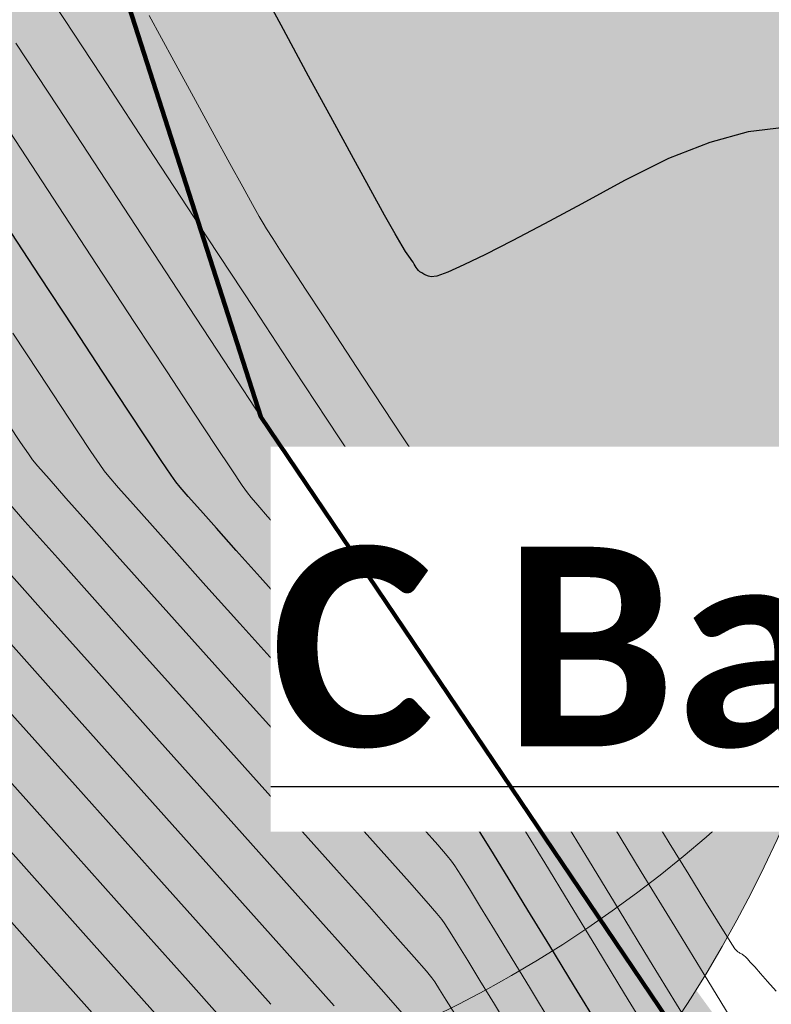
# Model space of a CAD drawing. Header units: metres. Extents: x 730549 to 731755, y 5527678 to 5528494.
# Tile 76 of 207: x 731645.38 to 731648.41, y 5527820.7 to 5527824.66. Entities that reach past the tile are written whole.
import ezdxf
from ezdxf.enums import TextEntityAlignment as Align

# ---------------------------------------------------------------- set-up
doc = ezdxf.new("R2010")
doc.units = ezdxf.units.M
doc.header["$LTSCALE"] = 0.1
doc.layers.add('3d Modell', color=7, linetype='Continuous', transparency=0.4)
doc.layers.add('LA_Planung BÄUME geplant', color=7, linetype='Continuous', transparency=0.8)
for name, color, linetype in [('LA_Planungsumgriff', 7, 'Continuous'), ('Netzbach mit Ausleitung', 7, 'Continuous'), ('Sparten Strom GEPLANT pdf', 7, 'Continuous'), ('Sparten_Kanal-aus dwg GRUPPE', 7, 'Continuous'), ('Text Spielgeräteausschreibung', 7, 'Continuous'), ('Wiese und Waldnaab als Hintergrund', 7, 'Continuous')]:
    doc.layers.add(name, color=color, linetype=linetype)
doc.styles.add('Arial', font='arial.ttf')
doc.styles.add('Calibri (bold)', font='calibrib.ttf')
doc.styles.add('TheSansSemiLight-Plain', font='txt')
picture_1 = doc.add_image_def('image1.png', size_in_pixel=(2382, 1684))

# ---------------------------------------------------------------- blocks, each defined once
blk = doc.blocks.new('PDF-Seite')
at = {"color": 255, "linetype": 'Continuous', "lineweight": 9, "transparency": 33554687}
blk.add_wipeout([(0, 103.9213), (293.9185, 103.9213), (293.9185, -103.9213), (0, -103.9213)], dxfattribs=at)
at = {"transparency": 33554687}
image = blk.add_image(picture_1, insert=(0, -103.9213), size_in_units=(293.9185, 207.8426), dxfattribs=at)
image.dxf.flags = 7
blk = doc.blocks.new('khpfeil')
at = {"color": 7, "linetype": 'Continuous', "lineweight": 25, "transparency": 33554687}
for p, q in [((0, 0.00013), (-0.00007, -0.00013)), ((0, 0.00013), (0.00007, -0.00013)), ((0, -0.00013), (-0.00007, -0.00013)), ((0, -0.00013), (0.00007, -0.00013))]:
    blk.add_line(p, q, dxfattribs=at)
blk = doc.blocks.new('Gruppe')
at = {"color": 211, "linetype": 'Continuous', "lineweight": 5, "true_color": 0xff7fff, "transparency": 33554687}
for p, q in [((-892.5689, -437.6789, -32.3917), (-892.3938, -436.7927, -32.3917)), ((-875.3224, -455.0962, -32.2326), (-892.308, -438.5186, -32.2326))]:
    blk.add_line(p, q, dxfattribs=at)
at = {"color": 6, "linetype": 'Continuous', "lineweight": 20, "true_color": 0xff00ff, "transparency": 33554687, "flags": 128}
blk.add_lwpolyline([(-892.8694, -436.6582), (-889.9831, -437.4744), (-888.622, -432.6633), (-891.5083, -431.847), (-892.8694, -436.6582)], close=True, dxfattribs=at)
at = {"color": 7, "linetype": 'Continuous', "lineweight": 9, "transparency": 33554687, "flags": 128}
blk.add_lwpolyline([(-893.0123, -438.5299), (-900.3209, -446.1342), (-903.8182, -446.2717)], dxfattribs=at)
at = {"color": 212, "linetype": 'Continuous', "lineweight": 9, "true_color": 0xcc00cc, "transparency": 33554687}
blk.add_circle((-892.8145, -438.2833, -30.1396), 0.3125, dxfattribs=at)
at = {"color": 211, "true_color": 0xff7fff, "transparency": 33554687, "xscale": 8, "yscale": 8, "zscale": 8, "rotation": 348.8211099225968}
blk.add_blockref('khpfeil', (-892.4872, -437.2666, -493.1896), dxfattribs=at)
at = {"color": 216, "true_color": 0x7f007f, "transparency": 33554687, "insert": (-893.2563, -437.3799, -32.3846), "char_height": 0.375684, "attachment_point": 8, "rotation": 78.8212, "line_spacing_factor": 1.002187, "style": 'Arial'}
blk.add_mtext('B Ei 800/1200 1.70m 2.42%', dxfattribs=at)
blk = doc.blocks.new('Gruppe-1')
at = {"color": 7, "transparency": 33554687}
blk.add_blockref('Gruppe', (0, 0), dxfattribs=at)
blk = doc.blocks.new('Gruppe-3')
at = {"color": 7, "linetype": 'Continuous', "lineweight": 13, "transparency": 33554585, "flags": 128}
for points in [[(-892.2545, -440.9686), (-892.3427, -440.8232), (-892.4202, -440.6959), (-892.4871, -440.5865), (-892.5431, -440.4951), (-892.5885, -440.4217), (-892.6231, -440.3662), (-892.647, -440.3287), (-892.6602, -440.3093), (-892.678, -440.2878), (-892.7155, -440.2446), (-892.7728, -440.1796), (-892.85, -440.0928), (-892.9469, -439.9842), (-893.0637, -439.8538), (-893.2002, -439.7015), (-893.3566, -439.5275), (-893.5131, -439.3533), (-893.6499, -439.2008), (-893.7672, -439.0698), (-893.8648, -438.9604), (-893.9429, -438.8726), (-894.0013, -438.8063), (-894.0402, -438.7617), (-894.0594, -438.7386), (-894.0775, -438.7129), (-894.1129, -438.6606), (-894.1655, -438.5814), (-894.2355, -438.4756), (-894.3228, -438.343), (-894.4273, -438.1837)], [(-891.3531, -440.833), (-891.3875, -440.794), (-891.4163, -440.7614), (-891.4394, -440.7355), (-891.4569, -440.716), (-891.4688, -440.7031), (-891.475, -440.6968), (-891.4783, -440.6938), (-891.4815, -440.6911), (-891.4845, -440.6887), (-891.4874, -440.6865), (-891.4901, -440.6846), (-891.4927, -440.683), (-891.4952, -440.6816), (-891.4975, -440.6806), (-891.4997, -440.6795), (-891.5021, -440.678), (-891.5046, -440.6763), (-891.5072, -440.6743), (-891.5099, -440.672), (-891.5127, -440.6693), (-891.5157, -440.6664), (-891.5187, -440.6631), (-891.5286, -440.6484), (-891.5522, -440.6111), (-891.5894, -440.5512), (-891.6403, -440.4688), (-891.7049, -440.3638), (-891.7832, -440.2362), (-891.8751, -440.086), (-891.9807, -439.9132), (-892.0865, -439.74), (-892.1793, -439.5885), (-892.2591, -439.4586), (-892.3257, -439.3505), (-892.3793, -439.2641), (-892.4198, -439.1994), (-892.4472, -439.1563), (-892.4616, -439.135), (-892.4696, -439.1245), (-892.478, -439.1139), (-892.4868, -439.1034), (-892.496, -439.0929), (-892.5056, -439.0823), (-892.5156, -439.0718), (-892.5259, -439.0612), (-892.5367, -439.0507), (-892.5475, -439.04), (-892.5582, -439.0291), (-892.5686, -439.018), (-892.5789, -439.0066), (-892.589, -438.9951), (-892.5989, -438.9833), (-892.6086, -438.9714), (-892.6182, -438.9592), (-892.6327, -438.939), (-892.6574, -438.9031), (-892.6923, -438.8514), (-892.7374, -438.784), (-892.7926, -438.7008), (-892.858, -438.6019), (-892.9336, -438.4872), (-893.0194, -438.3568), (-893.1052, -438.2261), (-893.1807, -438.1108), (-893.2461, -438.0109), (-893.3012, -437.9263), (-893.3461, -437.857), (-893.3808, -437.8031), (-893.4053, -437.7646), (-893.4196, -437.7414), (-893.4349, -437.7147), (-893.4621, -437.6659), (-893.5014, -437.5948), (-893.5528, -437.5015), (-893.6161, -437.3859), (-893.6916, -437.2481), (-893.779, -437.0881), (-893.8786, -436.9059)], [(-893.3882, -440.886), (-893.6118, -440.6357), (-893.8745, -440.3418), (-894.1765, -440.0043), (-894.4786, -439.6667)], [(-893.4765, -441.0664), (-893.7214, -440.7921), (-894.0094, -440.4699), (-894.3405, -440.0997), (-894.6717, -439.7294)], [(-893.831, -440.9485), (-894.1443, -440.5979), (-894.5045, -440.1951)], [(-891.8659, -441.0036), (-891.9637, -440.8436), (-892.0753, -440.6605), (-892.1869, -440.4772), (-892.2847, -440.3171), (-892.3687, -440.1799), (-892.4388, -440.0658), (-892.495, -439.9747), (-892.5375, -439.9066), (-892.566, -439.8616), (-892.5808, -439.8395), (-892.5946, -439.8225), (-892.6205, -439.7924), (-892.6584, -439.7491), (-892.7084, -439.6928), (-892.7704, -439.6234), (-892.8444, -439.541), (-892.9305, -439.4454), (-893.0286, -439.3368), (-893.1268, -439.228), (-893.2132, -439.1321), (-893.2878, -439.0491), (-893.3505, -438.9789), (-893.4013, -438.9216), (-893.4404, -438.8771), (-893.4676, -438.8455), (-893.4829, -438.8268), (-893.5034, -438.7975), (-893.5459, -438.7343), (-893.6106, -438.637), (-893.6973, -438.5057), (-893.8061, -438.3404), (-893.9369, -438.1411), (-894.0899, -437.9078), (-894.2649, -437.6405), (-894.44, -437.3731)], [(-892.858, -440.9231), (-892.9444, -440.8254), (-893.0623, -440.6928), (-893.2117, -440.5253), (-893.3925, -440.3229), (-893.6048, -440.0857), (-893.8486, -439.8136), (-894.0924, -439.5414), (-894.305, -439.3038), (-894.4863, -439.1009)], [(-892.6475, -440.9244), (-892.682, -440.8687), (-892.7088, -440.8258), (-892.728, -440.7959), (-892.7397, -440.779), (-892.7613, -440.7532), (-892.8105, -440.6969), (-892.8872, -440.6101), (-892.9915, -440.4928), (-893.1234, -440.3449), (-893.2829, -440.1665), (-893.47, -439.9576), (-893.6846, -439.7182), (-893.8993, -439.4787), (-894.0866, -439.2694), (-894.2466, -439.0905), (-894.3792, -438.9419), (-894.4844, -438.8235)], [(-892.4206, -440.9962), (-892.488, -440.8853), (-892.5463, -440.7898), (-892.5953, -440.7097), (-892.6352, -440.6452), (-892.666, -440.596), (-892.6875, -440.5623), (-892.7, -440.5441), (-892.7196, -440.5205), (-892.763, -440.4708), (-892.83, -440.3949), (-892.9208, -440.2928), (-893.0352, -440.1646), (-893.1733, -440.0102), (-893.3351, -439.8296), (-893.5206, -439.6229), (-893.7062, -439.416), (-893.8683, -439.2351), (-894.0069, -439.0801), (-894.122, -438.9511), (-894.2137, -438.848), (-894.2818, -438.7709), (-894.3265, -438.7197), (-894.3477, -438.6945), (-894.3646, -438.6706), (-894.3963, -438.6237), (-894.443, -438.5537)], [(-891.662, -441.0357), (-891.7545, -440.8849), (-891.8624, -440.7085), (-891.9857, -440.5064), (-892.109, -440.3042), (-892.217, -440.1276), (-892.3095, -439.9766), (-892.3866, -439.8511), (-892.4483, -439.7512), (-892.4946, -439.6768), (-892.5255, -439.628), (-892.5411, -439.6047), (-892.553, -439.5898), (-892.573, -439.5662), (-892.6012, -439.5339), (-892.6376, -439.4929), (-892.6821, -439.4431), (-892.7348, -439.3846), (-892.7956, -439.3173), (-892.8646, -439.2414), (-892.9337, -439.1653), (-892.9949, -439.0977), (-893.0481, -439.0387), (-893.0933, -438.9881), (-893.1306, -438.9461), (-893.1599, -438.9125), (-893.1813, -438.8875), (-893.1947, -438.871), (-893.2163, -438.8399), (-893.2625, -438.7711), (-893.3331, -438.6647), (-893.4282, -438.5207), (-893.5477, -438.3391), (-893.6918, -438.1198), (-893.8602, -437.8629), (-894.0532, -437.5683), (-894.2462, -437.2736), (-894.4149, -437.0163)], [(-891.542, -440.9309), (-891.6431, -440.7662), (-891.7612, -440.5734), (-891.8962, -440.3523), (-892.0312, -440.1312), (-892.1492, -439.9382), (-892.2503, -439.7733), (-892.3344, -439.6364), (-892.4016, -439.5277), (-892.4518, -439.447), (-892.485, -439.3944), (-892.5013, -439.3698), (-892.5113, -439.3571), (-892.5255, -439.3401), (-892.544, -439.3187), (-892.5668, -439.2929), (-892.5939, -439.2627), (-892.6252, -439.2282), (-892.6608, -439.1893), (-892.7007, -439.146), (-892.7406, -439.1026), (-892.7765, -439.0634), (-892.8084, -439.0283), (-892.8361, -438.9974), (-892.8598, -438.9706), (-892.8794, -438.9479), (-892.895, -438.9294), (-892.9064, -438.9151), (-892.9295, -438.8818), (-892.98, -438.8065), (-893.0579, -438.6892), (-893.1632, -438.53), (-893.2958, -438.3287), (-893.4558, -438.0854), (-893.6432, -437.8002), (-893.8579, -437.4729), (-894.0722, -437.1462), (-894.2582, -436.8627)], [(-893.9304, -441.119), (-894.2727, -440.735), (-894.6676, -440.2921), (-895.0625, -439.8492), (-895.4053, -439.4646), (-895.6958, -439.1386), (-895.9342, -438.8711), (-896.1203, -438.662), (-896.1481, -438.6308)]]:
    blk.add_lwpolyline(points, dxfattribs=at)
at = {"color": 7, "linetype": 'Continuous', "lineweight": 25, "transparency": 33554585, "flags": 128}
for points in [[(-893.1331, -440.8928), (-893.3, -440.7057), (-893.5022, -440.4793), (-893.7397, -440.2138), (-894.0125, -439.909), (-894.2855, -439.604), (-894.5233, -439.3381)], [(-892.0649, -440.9787), (-892.1649, -440.8145), (-892.2648, -440.6502), (-892.3525, -440.5065), (-892.4279, -440.3832), (-892.491, -440.2804), (-892.5418, -440.1982), (-892.5803, -440.1364), (-892.6065, -440.0951), (-892.6205, -440.0744), (-892.6363, -440.0552), (-892.668, -440.0185), (-892.7156, -439.9644), (-892.7792, -439.8928), (-892.8587, -439.8038), (-892.9541, -439.6974), (-893.0654, -439.5735), (-893.1926, -439.4321), (-893.32, -439.2907), (-893.4316, -439.1664), (-893.5275, -439.0594), (-893.6077, -438.9696), (-893.6721, -438.8971), (-893.7209, -438.8417), (-893.7539, -438.8036), (-893.7712, -438.7827), (-893.7904, -438.7552), (-893.8294, -438.6974), (-893.8881, -438.6092), (-893.9664, -438.4906), (-894.0644, -438.3417), (-894.1821, -438.1624), (-894.3195, -437.9528), (-894.4766, -437.7128)], [(-891.3212, -437.3559), (-891.465, -437.3743), (-891.6199, -437.4161), (-891.7861, -437.4813), (-891.9635, -437.5699), (-892.1357, -437.6637), (-892.2865, -437.7446), (-892.416, -437.8125), (-892.524, -437.8675), (-892.6106, -437.9096), (-892.6758, -437.9386), (-892.7196, -437.9548), (-892.742, -437.958), (-892.7532, -437.9545), (-892.7633, -437.9507), (-892.7725, -437.9464), (-892.7806, -437.9419), (-892.7876, -437.9369), (-892.7937, -437.9316), (-892.7987, -437.9258), (-892.8028, -437.9198), (-892.8065, -437.9133), (-892.8107, -437.9064), (-892.8154, -437.899), (-892.8205, -437.8912), (-892.8261, -437.883), (-892.8322, -437.8743), (-892.8387, -437.8653), (-892.8458, -437.8557), (-892.8599, -437.833), (-892.888, -437.7842), (-892.9299, -437.7093), (-892.9856, -437.6084), (-893.0552, -437.4815), (-893.1387, -437.3285), (-893.236, -437.1494), (-893.3471, -436.9443), (-893.4586, -436.7376)]]:
    blk.add_lwpolyline(points, dxfattribs=at)
blk = doc.blocks.new('Site Model Opacity Container')
at = {"color": 255, "linetype": 'Continuous', "lineweight": 5, "transparency": 33554585}
blk.add_wipeout([(-902.0886, -384.516), (-896.5606, -388.799), (-893.5636, -391.703), (-885.1136, -401.015), (-850.0795, -459.0117), (-849.9675, -459.3957), (-850.8386, -465.338), (-853.9826, -465.958), (-902.1748, -472.8373), (-946.1748, -476.8373), (-962.1748, -476.8373), (-998.1748, -420.8373), (-998.3616, -413.454), (-991.2746, -397.622), (-990.0686, -396.546)], dxfattribs=at)
at = {"color": 7, "transparency": 33554687}
blk.add_blockref('Gruppe-3', (0, 0), dxfattribs=at)
blk = doc.blocks.new('Geländemodell (2D)')
at = {"color": 31, "true_color": 0xe0cb9d, "transparency": 33554687}
blk.add_blockref('Site Model Opacity Container', (0, 0), dxfattribs=at)
at = {"color": 0, "flags": 1}
for tag in ['IFC_UUID', 'instanceID']:
    blk.add_attdef(tag, (-998.5218, -476.8373), '', height=0.00018, dxfattribs=at)
blk = doc.blocks.new('P_Baum')
at = {"linetype": 'Continuous', "lineweight": 0, "transparency": 33554687}
h = blk.add_hatch(color=53, dxfattribs=at)
edge = h.paths.add_edge_path()
edge.add_arc((0, 0), 5, 0, 360)
at = {"color": 7, "linetype": 'Continuous', "lineweight": 5, "transparency": 33554483}
blk.add_circle((1, 1.7321), 5, dxfattribs=at)
at = {"color": 7, "linetype": 'Continuous', "lineweight": 20, "transparency": 33554687}
blk.add_circle((0, 0), 5, dxfattribs=at)
at = {"color": 58, "true_color": 0x4b5f00, "transparency": 33554687, "style": 'TheSansSemiLight-Plain'}
for tag, p in [('Botanischer_Name', (0.1957, 1.0854)), ('Nummer', (0.1957, -0.5565)), ('Stammumfang', (0.1957, -1.6489))]:
    blk.add_attdef(tag, text='', height=0.5044, dxfattribs=at).set_placement(p, align=Align.TOP_LEFT)
blk = doc.blocks.new('Baum Pflanzung')
at = {"color": 7, "transparency": 33554687, "xscale": 0.2, "yscale": 0.2, "zscale": 0.2}
blk.add_blockref('P_Baum', (0, -0.00852), dxfattribs=at)

msp = doc.modelspace()

# ---------------------------------------------------------------- block references
at = {"layer": 'Sparten Strom GEPLANT pdf', "color": 16, "true_color": 0x800000, "transparency": 33554687}
msp.add_blockref('PDF-Seite', (731393.3973, 5527843.1975), dxfattribs=at)

# ---------------------------------------------------------------- next in the draw order: block references
at = {"layer": 'Sparten_Kanal-aus dwg GRUPPE', "color": 7, "transparency": 33554687}
msp.add_blockref('Gruppe-1', (732539.7836, 5528261.585), dxfattribs=at)

# ---------------------------------------------------------------- next in the draw order: block references
at = {"layer": '3d Modell', "color": 31, "true_color": 0xe0cb9d, "transparency": 33554687}
msp.add_blockref('Geländemodell (2D)', (732539.7836, 5528261.585), dxfattribs=at)

# ---------------------------------------------------------------- next in the draw order: wipeouts: each hides what was drawn before it
at = {"color": 255, "linetype": 'Continuous', "lineweight": 5, "transparency": 33554585}
msp.add_wipeout([(731638.3, 5527876.75), (731643.0873, 5527863.0656), (731656.2416, 5527870.5932), (731641.2, 5527880.8), (731625, 5527878.4), (731573.8, 5527870.6), (731547.4, 5527868.6), (731527.8, 5527840.2), (731572.45, 5527776.2), (731580.45, 5527782.55), (731574.8, 5527791.7), (731567.9, 5527803.2), (731561.05, 5527812.9), (731550.6, 5527829.3), (731544.4, 5527839.45), (731544.9, 5527845.95), (731547.9, 5527851.4), (731552.9, 5527856), (731559.1, 5527860.2), (731569.1, 5527864.9), (731572.6, 5527864.65), (731586.55, 5527866.65), (731602.35, 5527868.85), (731623.4, 5527873.5)], dxfattribs=at).dxf.layer = '3d Modell'

# ---------------------------------------------------------------- next in the draw order: wipeouts: each hides what was drawn before it
msp.add_wipeout([(731656.25, 5527870.55), (731643.6, 5527865.6), (731642.2711, 5527860.5778), (731638.4, 5527857.6), (731654.4, 5527839.4), (731661.2, 5527819.4), (731668.8, 5527807.6), (731683.6, 5527801.8), (731689.8, 5527798.6), (731690, 5527794.8), (731680.8, 5527793.4), (731666.6, 5527795), (731653.4, 5527794), (731639.4, 5527790.6), (731635, 5527785.4), (731646, 5527779.8), (731687.6, 5527788.6), (731700.4, 5527795.6)], dxfattribs=at).dxf.layer = '3d Modell'

# ---------------------------------------------------------------- next in the draw order: hatches: boundary and pattern name
at = {"layer": 'Netzbach mit Ausleitung', "linetype": 'Continuous', "lineweight": 0, "true_color": 0x66aaff, "transparency": 33554585}
msp.add_hatch(color=161, dxfattribs=at).paths.add_polyline_path([(731630.413, 5527861.3038), (731630.3322, 5527858.8302), (731633.1314, 5527854.8617), (731634.3457, 5527850.6691), (731635.0706, 5527844.0587), (731637.4588, 5527838.3349), (731638.6013, 5527838.0075), (731640.4505, 5527837.657), (731641.9649, 5527834.8554), (731639.5808, 5527831.8275), (731641.1102, 5527827.9712), (731641.5161, 5527825.6986), (731645.3535, 5527821.0956), (731646.8641, 5527819.2712), (731648.5953, 5527817.5241), (731650.3372, 5527815.55), (731659.6749, 5527807.1653), (731666.0145, 5527802.345), (731668.9362, 5527800.508), (731672.0072, 5527799.2082), (731682.0302, 5527799.1405), (731687.4488, 5527798.8205), (731688.3407, 5527796.3311), (731680.7042, 5527796.2482), (731668.8206, 5527795.448), (731666.8521, 5527797.3448), (731666.3529, 5527799.6038), (731664.8747, 5527800.6992), (731658.3994, 5527805.6227), (731648.9145, 5527814.1395), (731647.1339, 5527816.1574), (731645.3806, 5527817.9269), (731643.8152, 5527819.8175), (731639.9346, 5527824.4722), (731638.1547, 5527826.9429), (731636.4755, 5527830.3301), (731632.8267, 5527831.0365), (731631.9347, 5527832.7495), (731633.0465, 5527834.1626), (731632.5639, 5527840.3132), (731631.5751, 5527843.8263), (731631.075, 5527849.3044), (731630.1406, 5527852.3206), (731627.1227, 5527857.8244), (731624.6864, 5527860.7764)])
at = {"layer": 'Netzbach mit Ausleitung', "linetype": 'Continuous', "lineweight": 0, "true_color": 0xcc9966, "transparency": 33554508}
for points in [[(731647.2567, 5527821.9599), (731647.5282, 5527821.4976), (731647.7684, 5527821.0779), (731647.9774, 5527820.7006), (731648.1551, 5527820.3659), (731648.3015, 5527820.0736), (731648.4167, 5527819.8238), (731648.5006, 5527819.6166), (731648.5533, 5527819.4518), (731648.7099, 5527819.1807), (731648.8835, 5527818.9032), (731649.0741, 5527818.6193), (731649.2816, 5527818.3289), (731649.5061, 5527818.0322), (731649.7476, 5527817.729), (731650.0061, 5527817.4193), (731650.2815, 5527817.1033), (731651.2147, 5527816.2174), (731652.1822, 5527815.3243), (731653.1841, 5527814.4239), (731654.2202, 5527813.5162), (731655.2907, 5527812.6011), (731656.3956, 5527811.6788), (731657.5347, 5527810.7492), (731658.7082, 5527809.8122), (731659.8839, 5527808.9043), (731661.0295, 5527808.0617), (731662.145, 5527807.2845), (731663.2305, 5527806.5725), (731664.286, 5527805.9259), (731665.3114, 5527805.3446), (731666.3068, 5527804.8287), (731667.2721, 5527804.378), (731668.2537, 5527803.9635), (731669.2978, 5527803.5559), (731670.4044, 5527803.1551), (731671.5736, 5527802.7613), (731672.8053, 5527802.3744), (731674.0995, 5527801.9944), (731675.4563, 5527801.6213), (731676.8756, 5527801.2551), (731678.1865, 5527800.8882), (731679.2182, 5527800.5132), (731679.9706, 5527800.1301), (731680.4436, 5527799.7388), (731680.6374, 5527799.3393), (731680.5519, 5527798.9316), (731680.1872, 5527798.5158), (731679.5431, 5527798.0918), (731678.7494, 5527797.6841), (731677.9358, 5527797.3169), (731677.1023, 5527796.9903), (731676.2489, 5527796.7043), (731675.3755, 5527796.4588), (731674.4822, 5527796.2539), (731673.569, 5527796.0897), (731672.6359, 5527795.9659), (731671.7156, 5527795.869), (731670.8409, 5527795.785), (731670.0118, 5527795.7139), (731669.2283, 5527795.6557), (731668.4903, 5527795.6104), (731667.798, 5527795.5781), (731667.1513, 5527795.5587), (731666.5501, 5527795.5523), (731665.962, 5527795.6285), (731665.3544, 5527795.8573), (731664.7272, 5527796.2387), (731664.0805, 5527796.7725), (731663.4142, 5527797.4589), (731662.7285, 5527798.2979), (731662.0232, 5527799.2893), (731661.2984, 5527800.4333), (731660.5823, 5527801.6031), (731659.9033, 5527802.672), (731659.2613, 5527803.6399), (731658.6564, 5527804.5069), (731658.0885, 5527805.273), (731657.5577, 5527805.9381), (731657.0639, 5527806.5023), (731656.6071, 5527806.9656), (731656.1214, 5527807.369), (731655.5407, 5527807.7539), (731654.865, 5527808.1201), (731654.0944, 5527808.4676), (731653.2287, 5527808.7966), (731652.2681, 5527809.1069), (731651.2124, 5527809.3985), (731650.0618, 5527809.6715), (731648.9251, 5527809.9785), (731647.9111, 5527810.372), (731647.0198, 5527810.852), (731646.2512, 5527811.4185), (731645.6053, 5527812.0716), (731645.0822, 5527812.8112), (731644.6817, 5527813.6374), (731644.404, 5527814.55), (731644.2806, 5527815.081), (731644.1589, 5527815.5759), (731644.0389, 5527816.0346), (731643.9206, 5527816.4573), (731643.804, 5527816.8439), (731643.6891, 5527817.1944), (731643.5759, 5527817.5088), (731643.4644, 5527817.7872), (731642.9457, 5527817.8605), (731642.3457, 5527817.9462), (731641.6647, 5527818.0444), (731640.9024, 5527818.1551), (731640.059, 5527818.2783), (731639.1343, 5527818.4139), (731638.1286, 5527818.5619), (731637.0416, 5527818.7225), (731635.6897, 5527818.6359), (731634.3966, 5527818.6288), (731633.1624, 5527818.7011), (731631.9871, 5527818.8528), (731630.8706, 5527819.0839), (731629.813, 5527819.3945), (731628.8142, 5527819.7846), (731627.8742, 5527820.2541), (731627.0208, 5527820.7802), (731626.2818, 5527821.3402), (731625.6571, 5527821.934), (731625.1468, 5527822.5617), (731624.7508, 5527823.2233), (731624.4691, 5527823.9187), (731624.3018, 5527824.648), (731624.2488, 5527825.4111), (731624.2766, 5527826.1706), (731624.3517, 5527826.8887), (731624.4741, 5527827.5656), (731624.6439, 5527828.2012), (731624.8609, 5527828.7956), (731625.1253, 5527829.3486), (731625.437, 5527829.8604), (731625.796, 5527830.3309), (731626.1994, 5527830.7667), (731626.6443, 5527831.1741), (731627.1308, 5527831.5532), (731627.6589, 5527831.904), (731628.2285, 5527832.2266), (731628.8396, 5527832.5208), (731629.4923, 5527832.7867), (731630.1865, 5527833.0243), (731630.8692, 5527833.2715), (731631.4872, 5527833.5663), (731632.0405, 5527833.9087), (731632.5292, 5527834.2986), (731632.9532, 5527834.7361), (731633.3125, 5527835.2211), (731633.6072, 5527835.7537), (731633.8371, 5527836.3338), (731634.0605, 5527836.9091), (731634.3354, 5527837.4273), (731634.6617, 5527837.8883), (731635.0394, 5527838.2921), (731635.4687, 5527838.6387), (731635.9494, 5527838.9282), (731636.4815, 5527839.1604), (731637.0652, 5527839.3356), (731637.6778, 5527839.472), (731638.297, 5527839.5881), (731638.9228, 5527839.684), (731639.5551, 5527839.7597), (731640.194, 5527839.8151), (731640.8395, 5527839.8503), (731641.4915, 5527839.8652), (731642.1501, 5527839.8599), (731642.7753, 5527839.7304), (731643.3274, 5527839.3728), (731643.8062, 5527838.7872), (731644.2118, 5527837.9734), (731644.5441, 5527836.9315), (731644.8032, 5527835.6616), (731644.9891, 5527834.1635), (731645.1018, 5527832.4374), (731645.202, 5527830.6636), (731645.3505, 5527829.0223), (731645.5474, 5527827.5137), (731645.7926, 5527826.1377), (731646.0861, 5527824.8943), (731646.428, 5527823.7835), (731646.8182, 5527822.8054)], [(731646.8268, 5527821.7046), (731647.0895, 5527821.2578), (731647.3215, 5527820.8537), (731647.5228, 5527820.4924), (731647.6934, 5527820.1738), (731647.8333, 5527819.898), (731647.9426, 5527819.6649), (731648.0212, 5527819.4745), (731648.0691, 5527819.3269), (731648.085, 5527819.2654), (731648.1157, 5527819.2098), (731648.2792, 5527818.9267), (731648.46, 5527818.6373), (731648.6581, 5527818.3418), (731648.8735, 5527818.04), (731649.1062, 5527817.7321), (731649.3561, 5527817.4179), (731649.6234, 5527817.0976), (731649.9079, 5527816.771), (731649.9208, 5527816.7565), (731649.9347, 5527816.7431), (731650.8723, 5527815.8531), (731651.8443, 5527814.9558), (731652.8507, 5527814.0512), (731653.8914, 5527813.1395), (731654.9666, 5527812.2204), (731656.0761, 5527811.2942), (731657.22, 5527810.3607), (731658.3983, 5527809.4199), (731659.5866, 5527808.5023), (731660.7451, 5527807.6505), (731661.8739, 5527806.8644), (731662.9728, 5527806.144), (731664.042, 5527805.4895), (731665.0814, 5527804.9007), (731666.091, 5527804.3776), (731667.0708, 5527803.9203), (731668.0621, 5527803.5016), (731669.116, 5527803.09), (731670.2326, 5527802.6856), (731671.4117, 5527802.2882), (731672.6534, 5527801.898), (731673.9578, 5527801.5149), (731675.3247, 5527801.1389), (731676.7543, 5527800.77), (731677.0987, 5527800.6815), (731677.4258, 5527800.5927), (731677.7354, 5527800.5036), (731678.0276, 5527800.4142), (731678.3025, 5527800.3244), (731678.5599, 5527800.2343), (731678.8, 5527800.1438), (731679.0226, 5527800.0531), (731679.21, 5527799.9704), (731679.3809, 5527799.8886), (731679.5354, 5527799.8077), (731679.6734, 5527799.7277), (731679.7951, 5527799.6486), (731679.9003, 5527799.5703), (731679.9891, 5527799.4929), (731680.0614, 5527799.4164), (731680.0869, 5527799.3834), (731680.1069, 5527799.351), (731680.1215, 5527799.3193), (731680.1307, 5527799.2884), (731680.1345, 5527799.2581), (731680.1328, 5527799.2286), (731680.1257, 5527799.1997), (731680.1132, 5527799.1715), (731680.0667, 5527799.0996), (731680.0046, 5527799.0253), (731679.9268, 5527798.9487), (731679.8334, 5527798.8698), (731679.7243, 5527798.7885), (731679.5997, 5527798.7049), (731679.4594, 5527798.6189), (731679.3034, 5527798.5307), (731678.5316, 5527798.1342), (731677.7403, 5527797.7771), (731676.9294, 5527797.4595), (731676.0989, 5527797.1813), (731675.2489, 5527796.9426), (731674.3793, 5527796.7433), (731673.4901, 5527796.5834), (731672.5814, 5527796.463), (731671.6679, 5527796.3667), (731670.8, 5527796.2833), (731669.9777, 5527796.2127), (731669.201, 5527796.1549), (731668.4699, 5527796.11), (731667.7844, 5527796.0779), (731667.1444, 5527796.0587), (731666.5501, 5527796.0523), (731666.0305, 5527796.1248), (731665.4871, 5527796.3422), (731664.9199, 5527796.7046), (731664.3289, 5527797.212), (731663.7141, 5527797.8644), (731663.0754, 5527798.6617), (731662.413, 5527799.604), (731661.7267, 5527800.6912), (731661.0016, 5527801.8755), (731660.313, 5527802.9586), (731659.661, 5527803.9403), (731659.0456, 5527804.8208), (731658.4668, 5527805.5999), (731657.9246, 5527806.2777), (731657.419, 5527806.8543), (731656.95, 5527807.3295), (731656.4386, 5527807.7556), (731655.8311, 5527808.1611), (731655.1276, 5527808.5459), (731654.3281, 5527808.91), (731653.4325, 5527809.2535), (731652.4408, 5527809.5763), (731651.3531, 5527809.8784), (731650.1693, 5527810.1598), (731649.616, 5527810.2948), (731649.0925, 5527810.4498), (731648.5988, 5527810.6246), (731648.135, 5527810.8193), (731647.7009, 5527811.0339), (731647.2967, 5527811.2685), (731646.9223, 5527811.5229), (731646.5777, 5527811.7972), (731646.2692, 5527812.0852), (731645.9887, 5527812.3932), (731645.7361, 5527812.7211), (731645.5114, 5527813.069), (731645.3146, 5527813.4369), (731645.1457, 5527813.8248), (731645.0047, 5527814.2326), (731644.8917, 5527814.6604), (731644.7657, 5527815.2023), (731644.6411, 5527815.708), (731644.5181, 5527816.1776), (731644.3964, 5527816.6109), (731644.2763, 5527817.0082), (731644.1576, 5527817.3692), (731644.0403, 5527817.6941), (731643.9245, 5527817.9828), (731643.8139, 5527818.243), (731643.5766, 5527818.3969), (731643.0022, 5527818.7202), (731642.3377, 5527819.0035), (731641.5832, 5527819.2465), (731640.7387, 5527819.4495), (731639.8041, 5527819.6123), (731638.7794, 5527819.735), (731637.6647, 5527819.8176), (731636.46, 5527819.86), (731635.2527, 5527819.915), (731634.1304, 5527820.0351), (731633.093, 5527820.2204), (731632.1406, 5527820.4709), (731631.2732, 5527820.7866), (731630.4907, 5527821.1675), (731629.7931, 5527821.6135), (731629.1805, 5527822.1248), (731628.6519, 5527822.66), (731628.2062, 5527823.178), (731627.8436, 5527823.6788), (731627.5639, 5527824.1624), (731627.3672, 5527824.6289), (731627.2535, 5527825.0781), (731627.2227, 5527825.5102), (731627.275, 5527825.925), (731627.3715, 5527826.3309), (731627.4734, 5527826.7359), (731627.5809, 5527827.1402), (731627.6937, 5527827.5438), (731627.8121, 5527827.9465), (731627.9359, 5527828.3484), (731628.0652, 5527828.7496), (731628.2, 5527829.15), (731628.6257, 5527829.6927), (731629.1029, 5527830.1959), (731629.6315, 5527830.6595), (731630.2116, 5527831.0835), (731630.8432, 5527831.468), (731631.5262, 5527831.8129), (731632.2606, 5527832.1183), (731633.0465, 5527832.3841), (731633.1527, 5527832.6914), (731633.2738, 5527833.0464), (731633.4097, 5527833.4491), (731633.5605, 5527833.8995), (731633.7262, 5527834.3976), (731633.9067, 5527834.9435), (731634.1021, 5527835.537), (731634.3123, 5527836.1783), (731634.5111, 5527836.6904), (731634.7556, 5527837.1516), (731635.0458, 5527837.5619), (731635.3817, 5527837.9212), (731635.7632, 5527838.2296), (731636.1905, 5527838.4872), (731636.6634, 5527838.6937), (731637.1821, 5527838.8494), (731637.7788, 5527838.9823), (731638.3821, 5527839.0954), (731638.9919, 5527839.1888), (731639.6082, 5527839.2625), (731640.231, 5527839.3165), (731640.8603, 5527839.3507), (731641.4961, 5527839.3652), (731642.1384, 5527839.36), (731642.3808, 5527839.3304), (731642.6114, 5527839.2531), (731642.8301, 5527839.1282), (731643.0371, 5527838.9556), (731643.2323, 5527838.7353), (731643.4157, 5527838.4674), (731643.5873, 5527838.1519), (731643.7471, 5527837.7886), (731643.915, 5527837.3161), (731644.0655, 5527836.7867), (731644.1985, 5527836.2005), (731644.3141, 5527835.5574), (731644.4123, 5527834.8575), (731644.493, 5527834.1008), (731644.5563, 5527833.2872), (731644.6022, 5527832.4168), (731644.7046, 5527830.6117), (731644.8573, 5527828.9397), (731645.0601, 5527827.4009), (731645.313, 5527825.9953), (731645.6162, 5527824.7229), (731645.9696, 5527823.5836), (731646.3731, 5527822.5775)]]:
    msp.add_hatch(color=33, dxfattribs=at).paths.add_polyline_path(points)
at = {"layer": 'Wiese und Waldnaab als Hintergrund', "linetype": 'Continuous', "lineweight": 0, "true_color": 0xc4d309, "transparency": 33554483}
msp.add_hatch(color=52, dxfattribs=at).paths.add_polyline_path([(731645.5643, 5527857.5329), (731648.867, 5527864.6571), (731649.3828, 5527877.95), (731647.2109, 5527873.7088), (731644.5096, 5527868.9862), (731642.5638, 5527867.465), (731640.3307, 5527865.8117), (731639.379, 5527864.3996), (731636.7278, 5527863.807), (731633.0465, 5527861.6466), (731631.1367, 5527861.5843), (731630.8577, 5527859.5418), (731633.0465, 5527858.6259), (731633.0465, 5527854.945), (731634.6901, 5527852.1153), (731634.9094, 5527851.0327), (731629.0529, 5527848.4791), (731629.1793, 5527851.9133), (731627.9563, 5527853.8918), (731627.9031, 5527855.2944), (731626.593, 5527858.0681), (731624.4196, 5527859.5399), (731622.5893, 5527861.5524), (731621.6523, 5527862.7575), (731619.6316, 5527862.8377), (731618.7164, 5527863.8439), (731616.3756, 5527864.0902), (731612.9523, 5527864.1172), (731610.9424, 5527864.098), (731608.7869, 5527862.6544), (731606.2909, 5527862.4813), (731603.11, 5527862.1325), (731600.8686, 5527862.3897), (731599.8963, 5527862.0819), (731597.5895, 5527862.9355), (731596.6949, 5527862.8374), (731594.9396, 5527863.2485), (731593.6088, 5527863.8922), (731591.3624, 5527863.7616), (731589.6071, 5527864.1728), (731588.0384, 5527863.7995), (731585.8067, 5527863.0518), (731583.7641, 5527863.3308), (731580.0643, 5527863.1263), (731578.5502, 5527862.256), (731574.465, 5527862.8141), (731571.547, 5527860.9851), (731568.6508, 5527858.9573), (731566.276, 5527858.5963), (731562.7859, 5527858.3141), (731560.3758, 5527856.4403), (731556.4843, 5527853.3979), (731555.9942, 5527850.5274), (731557.845, 5527847.4106), (731559.1251, 5527846.7462), (731558.537, 5527844.7703), (731556.7996, 5527842.266), (731556.0044, 5527842.1788), (731554.7544, 5527840.7339), (731550.6558, 5527839.5802), (731549.0121, 5527840.8084), (731545.8882, 5527841.7736), (731542.2251, 5527843.9875), (731540.9463, 5527845.5575), (731537.6076, 5527842.9782), (731535.1334, 5527842.6062), (731532.436, 5527840.6002), (731531.1873, 5527840.0609), (731530.3677, 5527838.3614), (731529.4077, 5527838.8598), (731526.0484, 5527837.3848), (731522.4795, 5527835.9874), (731521.2757, 5527835.956), (731518.4571, 5527834.1379), (731515.8059, 5527833.5454), (731514.2168, 5527834.2765), (731511.8856, 5527833.5179), (731508.7347, 5527832.3031), (731502.8, 5527735.1721), (731587.4, 5527735), (731587, 5527743.2), (731600.4, 5527745), (731608.3946, 5527752.2709), (731632.9436, 5527766.213), (731648.4136, 5527772.8388), (731668.004, 5527780.4195), (731667.6878, 5527783.3022), (731672.7696, 5527784.6643), (731670.3725, 5527791.8457), (731680.6817, 5527795.9942), (731685.0158, 5527799.5881), (731678.4686, 5527800.5803), (731672.2441, 5527803.2175), (731664.8062, 5527806.8283), (731657.1271, 5527811.7203), (731650.9283, 5527816.8753), (731647.6108, 5527821.4409), (731645.6523, 5527826.4573), (731645.0951, 5527830.6214), (731645.8545, 5527836.5394), (731646.7203, 5527839.6524), (731643.2054, 5527845.1017), (731642.516, 5527849.5531), (731640.3997, 5527852.339)])

# ---------------------------------------------------------------- next in the draw order: block references
at = {"layer": 'LA_Planung BÄUME geplant', "color": 7, "transparency": 33554483, "xscale": 5, "yscale": 5, "zscale": 5}
msp.add_blockref('Baum Pflanzung', (731643.8761, 5527823.463), dxfattribs=at)

# ---------------------------------------------------------------- next in the draw order: wipeouts: each hides what was drawn before it
at = {"color": 255, "linetype": 'Continuous', "lineweight": 9, "transparency": 33554687}
msp.add_wipeout([(731646.3948, 5527821.3943), (731659.7831, 5527821.3943), (731659.7831, 5527822.9437), (731646.3948, 5527822.9437)], dxfattribs=at).dxf.layer = 'Text Spielgeräteausschreibung'

# ---------------------------------------------------------------- next in the draw order: linework, layer by layer
at = {"layer": 'LA_Planungsumgriff', "color": 16, "linetype": 'Continuous', "lineweight": 100, "true_color": 0x800000, "transparency": 33554687, "flags": 128}
msp.add_lwpolyline([(731657.183, 5527811.1518), (731650.6744, 5527816.6702), (731646.3554, 5527823.0643), (731644.1944, 5527829.7783)], dxfattribs=at)
at = {"layer": 'LA_Planungsumgriff', "color": 16, "linetype": 'Continuous', "lineweight": 9, "true_color": 0x800000, "transparency": 33554687}
msp.add_open_spline([(731629.85, 5527863), (731629.1, 5527861.25), (731629.22, 5527859.2), (731631.2104, 5527856.6448), (731632.9496, 5527853.0752), (731633.6392, 5527850.2803), (731634.3, 5527846.75), (731634.7411, 5527843.3111), (731636.2, 5527839.55), (731637.35, 5527836.75), (731639, 5527836.75), (731640.4, 5527836.55), (731640.9, 5527834.95), (731639.95, 5527833.35), (731639, 5527832.35), (731639.25, 5527830.5), (731641.2, 5527826.05), (731642.15, 5527824.3), (731644.3, 5527821.55), (731647.85, 5527817.55), (731653.05, 5527812.4), (731658.28, 5527807.7), (731665.05, 5527802.6), (731669.15, 5527799.7), (731671.6, 5527798.55), (731674.25, 5527798.3), (731679.45, 5527798.55), (731686.05, 5527798.5), (731689.1, 5527798.45)], degree=2, dxfattribs=at)
msp.add_open_spline([(731624.546, 5527862.408), (731626.0696, 5527861.1897), (731628.3, 5527857.75), (731630.05, 5527854.6), (731631.05, 5527851.35), (731631.6454, 5527849.0847), (731631.8202, 5527848.2626), (731632.3448, 5527845.7962), (731632.95, 5527841.8), (731634.04, 5527837.32), (731634.6, 5527835.86), (731638.15, 5527829.25), (731642.05, 5527822.3), (731646, 5527818.1), (731656.65, 5527807.95), (731665.7, 5527800.95), (731667.4, 5527799.2), (731667.6, 5527797.7), (731668.9, 5527796.25), (731671.3, 5527796.2), (731677.9, 5527796.9), (731689.6, 5527797.1)], degree=2, knots=[0, 0, 0, 0.049146, 0.120068, 0.19099, 0.261912, 0.261912, 0.287363, 0.338266, 0.389169, 0.440071, 0.490974, 0.541876, 0.592779, 0.643682, 0.694584, 0.745487, 0.79639, 0.847292, 0.898195, 0.949097, 1, 1, 1], dxfattribs=at)

# ---------------------------------------------------------------- next in the draw order: texts
at = {"layer": 'Text Spielgeräteausschreibung', "color": 7, "transparency": 33554687, "insert": (731646.3948, 5527822.5409), "char_height": 0.803672, "attachment_point": 1, "line_spacing_factor": 1.161386, "style": 'Calibri (bold)'}
msp.add_mtext('{\\LC Bachquerung}{\\fCalibri|b0|i0|c0|p0;\\L Netzbach}{\\fCalibri|b0|i0|c0|p0;\\l }', dxfattribs=at)

doc.saveas('drawing.dxf')
